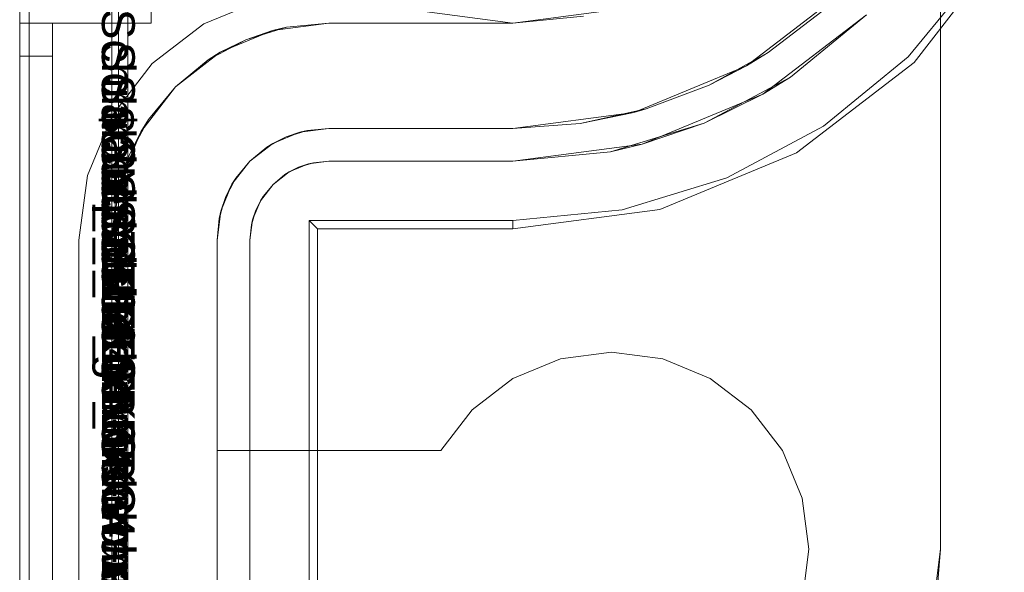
# Model space of a CAD drawing. Extents: x -743 to 300, y 62 to 1112.
# Tile 154 of 179: x 165.912 to 166.146, y 608.844 to 608.975. Entities that reach past the tile are written whole.
import ezdxf

# ---------------------------------------------------------------- set-up
doc = ezdxf.new("R2010")
doc.units = 0
doc.layers.get('0').update_dxf_attribs({"lineweight": 13})
doc.layers.add('AM_6-A06CPVAXL0', color=2, linetype='Continuous', lineweight=35, true_color=0xffff00)
doc.styles.get("Standard").update_dxf_attribs({"font": 'ARIALN.TTF'})

# ---------------------------------------------------------------- blocks, each defined once
blk = doc.blocks.new('Referenz-A06CPVAYL0')
at = {"color": 9, "linetype": 'ByBlock', "lineweight": 13, "ltscale": 0.13, "true_color": 0xc1c9c4}
for p, q in [((165.91216, 609.05991), (165.91216, 606.48178)), ((165.91216, 606.48178), (165.91216, 609.05991)), ((165.93404, 606.48178), (165.93404, 609.05991)), ((165.93404, 609.05991), (165.93404, 608.92241)), ((165.9356, 608.00522), (165.9356, 609.05991)), ((166.13091, 609.01527), (166.13091, 608.84897)), ((166.13091, 608.84897), (166.13091, 609.00111)), ((165.91216, 608.98004), (165.91216, 608.97397)), ((165.91216, 608.97397), (165.91216, 608.98004)), ((165.94341, 608.97397), (165.94341, 608.98004)), ((165.94341, 608.97397), (165.94341, 608.98004)), ((166.10779, 608.98146), (166.08482, 608.96383)), ((166.05159, 608.9769), (166.02935, 608.97397)), ((166.02935, 608.97397), (166.04611, 608.97562)), ((166.08999, 608.96701), (166.10274, 608.97672)), ((165.91216, 608.97397), (165.91216, 608.97382)), ((165.91607, 608.97397), (165.91216, 608.97397)), ((165.91216, 608.97397), (165.91997, 608.97397)), ((165.91216, 608.97397), (165.91216, 607.77084)), ((165.91216, 608.97397), (165.91216, 608.97397)), ((165.91607, 608.97397), (165.91216, 608.97397)), ((165.91216, 608.9737), (165.91216, 608.97397)), ((165.91216, 607.77084), (165.91216, 608.97397)), ((165.91216, 608.97397), (165.91997, 608.97397)), ((165.91216, 608.97382), (165.91216, 608.97338)), ((165.91216, 608.97292), (165.91216, 608.9737)), ((165.91216, 608.97338), (165.91216, 608.97265)), ((165.91216, 608.97168), (165.91216, 608.97292)), ((165.91216, 608.97265), (165.91216, 608.97168)), ((165.91997, 608.97397), (165.91607, 608.97397)), ((165.91997, 608.97397), (165.91607, 608.97397)), ((165.91997, 608.97382), (165.91997, 608.97397)), ((165.91997, 608.97397), (165.94341, 608.97397)), ((165.91997, 607.77084), (165.91997, 608.97397)), ((165.91997, 608.97397), (165.91997, 608.97397)), ((165.91997, 608.97382), (165.91997, 608.97397)), ((165.91997, 608.97397), (165.91997, 608.97397)), ((165.91997, 608.97397), (165.94341, 608.97397)), ((165.91997, 608.97397), (165.91997, 607.77084)), ((165.91997, 608.97338), (165.91997, 608.97382)), ((165.91997, 608.97338), (165.91997, 608.97382)), ((165.91997, 608.97265), (165.91997, 608.97338)), ((165.91997, 608.97265), (165.91997, 608.97338)), ((165.91997, 608.97168), (165.91997, 608.97265)), ((165.91997, 608.97168), (165.91997, 608.97265)), ((165.94341, 608.97397), (165.94341, 608.97397)), ((165.96587, 608.97004), (165.97554, 608.97298)), ((165.9856, 608.97397), (165.97225, 608.97221)), ((165.97554, 608.97298), (165.97225, 608.97221)), ((165.97554, 608.97298), (165.9856, 608.97397)), ((165.9856, 608.97397), (165.97554, 608.97298)), ((166.02935, 608.97397), (165.9856, 608.97397)), ((165.9856, 608.97397), (165.99885, 608.97397)), ((165.9856, 608.97397), (165.9856, 608.97397)), ((165.99885, 608.97397), (166.0138, 608.97397)), ((166.0138, 608.97397), (166.02935, 608.97397)), ((166.02935, 608.97397), (166.02935, 608.97397)), ((165.91216, 608.97168), (165.91216, 608.9705)), ((165.91216, 608.97006), (165.91216, 608.97168)), ((165.91216, 608.9705), (165.91216, 608.96915)), ((165.91997, 608.9705), (165.91997, 608.97168)), ((165.91997, 608.9705), (165.91997, 608.97168)), ((165.91997, 608.96915), (165.91997, 608.9705)), ((165.91997, 608.96915), (165.91997, 608.9705)), ((165.97225, 608.97221), (165.95982, 608.96706)), ((165.97225, 608.97221), (165.96587, 608.97004)), ((165.91216, 608.96818), (165.91216, 608.97006)), ((165.91216, 608.96915), (165.91216, 608.96768)), ((165.91216, 608.96616), (165.91216, 608.96818)), ((165.91997, 608.96768), (165.91997, 608.96915)), ((165.91997, 608.96768), (165.91997, 608.96915)), ((165.95695, 608.96528), (165.96587, 608.97004)), ((165.96587, 608.97004), (165.95982, 608.96706)), ((165.91216, 608.96768), (165.91216, 608.96616)), ((165.91216, 608.96616), (165.91607, 608.96616)), ((165.91216, 608.96616), (165.91216, 607.77084)), ((165.91607, 608.96616), (165.91216, 608.96616)), ((165.91216, 606.57553), (165.91216, 608.96616)), ((165.91607, 608.96616), (165.91997, 608.96616)), ((165.91997, 608.96616), (165.91607, 608.96616)), ((165.91997, 608.96616), (165.91997, 608.96768)), ((165.91997, 608.96616), (165.91997, 608.96768)), ((165.91997, 607.77084), (165.91997, 608.96616)), ((165.91997, 606.57553), (165.91997, 608.96616)), ((165.95982, 608.96706), (165.94914, 608.95887)), ((165.95982, 608.96706), (165.95695, 608.96528)), ((166.08999, 608.96701), (166.07598, 608.95924)), ((166.08482, 608.96383), (166.08999, 608.96701)), ((165.94914, 608.95887), (165.95695, 608.96528)), ((165.95695, 608.96528), (165.94914, 608.95887)), ((166.08482, 608.96383), (166.05806, 608.95275)), ((166.07598, 608.95924), (166.08482, 608.96383)), ((165.94914, 608.95887), (165.94094, 608.94819)), ((165.94273, 608.95105), (165.94914, 608.95887)), ((165.94914, 608.95887), (165.94273, 608.95105)), ((166.06098, 608.95358), (166.07598, 608.95924)), ((166.05806, 608.95275), (166.02935, 608.94897)), ((166.06098, 608.95358), (166.04533, 608.95013)), ((166.04533, 608.95013), (166.05806, 608.95275)), ((166.05806, 608.95275), (166.06098, 608.95358)), ((165.93796, 608.94214), (165.94273, 608.95105)), ((165.94273, 608.95105), (165.94094, 608.94819)), ((166.02935, 608.94897), (166.04533, 608.95013)), ((166.04533, 608.95013), (166.02935, 608.94897)), ((165.94094, 608.94819), (165.93579, 608.93575)), ((165.94094, 608.94819), (165.93796, 608.94214)), ((165.97232, 608.94541), (165.97872, 608.94806)), ((165.97543, 608.94695), (165.97232, 608.94541)), ((165.97339, 608.94586), (165.97543, 608.94695)), ((165.97872, 608.94806), (165.97543, 608.94695)), ((165.97543, 608.94695), (165.97765, 608.94762)), ((165.97765, 608.94762), (165.97942, 608.94816)), ((165.97872, 608.94806), (165.9856, 608.94897)), ((165.98042, 608.94846), (165.97872, 608.94806)), ((165.97942, 608.94816), (165.98042, 608.94846)), ((165.9856, 608.94897), (165.98042, 608.94846)), ((165.9856, 608.94897), (166.02935, 608.94897)), ((166.02935, 608.94897), (165.9856, 608.94897)), ((165.9856, 608.94897), (165.9856, 608.94897)), ((166.02935, 608.94897), (166.02935, 608.94897)), ((165.96682, 608.94119), (165.97232, 608.94541)), ((165.97084, 608.94449), (165.96682, 608.94119)), ((165.97232, 608.94541), (165.97084, 608.94449)), ((165.97084, 608.94449), (165.97176, 608.94499)), ((165.97176, 608.94499), (165.97339, 608.94586)), ((165.93503, 608.93247), (165.93796, 608.94214)), ((165.93796, 608.94214), (165.93579, 608.93575)), ((165.96259, 608.93569), (165.96682, 608.94119)), ((165.96682, 608.94119), (165.96351, 608.93716)), ((165.93579, 608.93575), (165.93404, 608.92241)), ((165.93579, 608.93575), (165.93503, 608.93247)), ((165.95994, 608.92928), (165.96259, 608.93569)), ((165.96259, 608.93569), (165.96106, 608.93257)), ((165.96215, 608.93462), (165.96302, 608.93624)), ((165.96351, 608.93716), (165.96259, 608.93569)), ((165.96302, 608.93624), (165.96351, 608.93716)), ((165.96106, 608.93257), (165.96215, 608.93462)), ((165.93404, 608.92241), (165.93503, 608.93247)), ((165.93503, 608.93247), (165.93404, 608.92241)), ((165.96106, 608.93257), (165.95994, 608.92928)), ((165.96038, 608.93035), (165.96106, 608.93257)), ((165.95904, 608.92241), (165.95994, 608.92928)), ((165.95994, 608.92928), (165.95955, 608.92759)), ((165.95955, 608.92759), (165.95985, 608.92859)), ((165.95985, 608.92859), (165.96038, 608.93035)), ((165.95955, 608.92759), (165.95904, 608.92241)), ((165.93404, 608.92241), (165.93404, 606.61928)), ((165.93404, 608.92241), (165.93404, 608.92241)), ((165.95904, 606.61928), (165.95904, 608.92241)), ((165.95904, 608.92241), (165.95904, 608.87241)), ((165.95904, 608.92241), (165.95904, 608.92241)), ((166.05279, 608.89584), (166.04065, 608.89425)), ((166.04065, 608.89425), (166.05279, 608.89584)), ((166.06492, 608.89425), (166.05279, 608.89584)), ((166.05279, 608.89584), (166.06492, 608.89425)), ((166.04065, 608.89425), (166.02935, 608.88956)), ((166.02935, 608.88956), (166.04065, 608.89425)), ((166.07622, 608.88956), (166.06492, 608.89425)), ((166.06492, 608.89425), (166.07622, 608.88956)), ((166.02935, 608.88956), (166.01964, 608.88212)), ((166.01964, 608.88212), (166.02935, 608.88956)), ((166.08593, 608.88212), (166.07622, 608.88956)), ((166.07622, 608.88956), (166.08593, 608.88212)), ((166.01964, 608.88212), (166.01219, 608.87241)), ((166.01219, 608.87241), (166.01964, 608.88212)), ((166.09338, 608.87241), (166.08593, 608.88212)), ((166.08593, 608.88212), (166.09338, 608.87241)), ((165.95904, 608.87241), (165.95904, 608.82553)), ((166.01219, 608.87241), (165.95904, 608.87241)), ((165.95904, 608.87241), (166.01219, 608.87241)), ((165.95904, 608.87241), (165.95904, 608.87241)), ((166.01219, 608.87241), (166.01219, 608.87241)), ((166.09806, 608.8611), (166.09338, 608.87241)), ((166.09338, 608.87241), (166.09806, 608.8611)), ((166.09966, 608.84897), (166.09806, 608.8611)), ((166.09806, 608.8611), (166.09966, 608.84897)), ((166.09806, 608.83684), (166.09966, 608.84897)), ((166.09966, 608.84897), (166.09806, 608.83684)), ((166.13091, 608.84897), (166.12849, 608.82966)), ((166.12996, 608.83682), (166.13091, 608.84897)), ((166.13091, 608.84897), (166.13091, 608.84897))]:
    blk.add_line(p, q, dxfattribs=at)
at = {"color": 251, "linetype": 'ByBlock', "lineweight": 13, "ltscale": 0.13, "true_color": 0x636363}
for p, q in [((165.91216, 609.05991), (165.91216, 606.48178)), ((165.93785, 609.05991), (165.93785, 606.48178)), ((165.91441, 609.04403), (165.91441, 606.49897)), ((166.12466, 608.9646), (166.14608, 608.99251)), ((166.12326, 608.96599), (166.13978, 608.98612)), ((165.95591, 608.97383), (165.97023, 608.97976)), ((165.97023, 608.97976), (165.95591, 608.97383)), ((166.00711, 608.9769), (166.02935, 608.97397)), ((166.02935, 608.97397), (166.05159, 608.9769)), ((166.11332, 608.97594), (166.08872, 608.95707)), ((166.09532, 608.96117), (166.11332, 608.97594)), ((165.94361, 608.96439), (165.95591, 608.97383)), ((165.95591, 608.97383), (165.94361, 608.96439)), ((166.10313, 608.94948), (166.12326, 608.96599)), ((165.93418, 608.95209), (165.94361, 608.96439)), ((165.94361, 608.96439), (165.93418, 608.95209)), ((166.09674, 608.94318), (166.12466, 608.9646)), ((166.09532, 608.96117), (166.07479, 608.9502)), ((166.08872, 608.95707), (166.09532, 608.96117)), ((166.08872, 608.95707), (166.06008, 608.9452)), ((166.07479, 608.9502), (166.08872, 608.95707)), ((165.92825, 608.93777), (165.93418, 608.95209)), ((165.93418, 608.95209), (165.92825, 608.93777)), ((166.07479, 608.9502), (166.05252, 608.94344)), ((166.06008, 608.9452), (166.07479, 608.9502)), ((166.08017, 608.9372), (166.10313, 608.94948)), ((166.06008, 608.9452), (166.02935, 608.94116)), ((166.05252, 608.94344), (166.06008, 608.9452)), ((166.02935, 608.94116), (166.05252, 608.94344)), ((166.06423, 608.92971), (166.09674, 608.94318)), ((165.97518, 608.938), (165.97842, 608.93973)), ((165.97622, 608.93865), (165.98075, 608.94052)), ((165.97842, 608.93973), (165.97622, 608.93865)), ((165.97842, 608.93973), (165.98194, 608.9408)), ((165.98075, 608.94052), (165.97842, 608.93973)), ((165.98075, 608.94052), (165.9856, 608.94116)), ((165.98194, 608.9408), (165.98075, 608.94052)), ((165.9856, 608.94116), (165.98194, 608.9408)), ((165.98194, 608.9408), (165.9856, 608.94116)), ((165.9856, 608.94116), (166.02935, 608.94116)), ((166.02935, 608.94116), (165.9856, 608.94116)), ((165.9856, 608.94116), (165.9856, 608.94116)), ((166.02935, 608.94116), (166.02935, 608.94116)), ((165.92622, 608.92241), (165.92825, 608.93777)), ((165.92825, 608.93777), (165.92622, 608.92241)), ((165.97234, 608.93567), (165.97622, 608.93865)), ((165.97518, 608.938), (165.97234, 608.93567)), ((165.97234, 608.93567), (165.97518, 608.938)), ((165.97622, 608.93865), (165.97518, 608.938)), ((165.96936, 608.93178), (165.97234, 608.93567)), ((165.97234, 608.93567), (165.97001, 608.93282)), ((165.97001, 608.93282), (165.97234, 608.93567)), ((166.05526, 608.92965), (166.08017, 608.9372)), ((165.96828, 608.92958), (165.97001, 608.93282)), ((165.97001, 608.93282), (165.96936, 608.93178)), ((165.96749, 608.92726), (165.96936, 608.93178)), ((165.96936, 608.93178), (165.96828, 608.92958)), ((165.96721, 608.92607), (165.96828, 608.92958)), ((165.96828, 608.92958), (165.96749, 608.92726)), ((166.02935, 608.92512), (166.06423, 608.92971)), ((166.02935, 608.92709), (166.05526, 608.92965)), ((165.96685, 608.92241), (165.96749, 608.92726)), ((165.96721, 608.92607), (165.96685, 608.92241)), ((165.96685, 608.92241), (165.96721, 608.92607)), ((165.96749, 608.92726), (165.96721, 608.92607)), ((165.98091, 608.92709), (166.02935, 608.92709)), ((165.98289, 608.92512), (165.98091, 608.92709)), ((165.98091, 606.61459), (165.98091, 608.92709)), ((166.02935, 608.92709), (166.02935, 608.92512)), ((165.98289, 608.92512), (166.02935, 608.92512)), ((165.98289, 606.61657), (165.98289, 608.92512)), ((165.92622, 608.92241), (165.92622, 608.92241)), ((165.92622, 606.61928), (165.92622, 608.92241)), ((165.92622, 608.92241), (165.92622, 606.61928)), ((165.96685, 606.61928), (165.96685, 608.92241)), ((165.96685, 608.92241), (165.96685, 606.61928)), ((165.96685, 608.92241), (165.96685, 608.92241))]:
    blk.add_line(p, q, dxfattribs=at)
at = {"layer": 'AM_6-A06CPVAXL0', "linetype": 'ByBlock', "ltscale": 0.35, "char_height": 0.0078125, "attachment_point": 1, "rotation": 270}
for s, insert in [('{\\fArial;Schraube_TK34mm-schwarz}', (165.9395, 608.97738)), ('{\\fArial;Schraube_TK34mm-schwarz}', (165.9395, 608.96956)), ('{\\fArial;Schraube_TK34mm-schwarz}', (165.9395, 608.96175)), ('{\\fArial;$CNSORDERNO.}', (165.9395, 608.95405)), ('{\\fArial;Schraube_TK34mm-schwarz}', (165.9395, 608.94613)), ('{\\fArial;Spelsberg}', (165.9395, 608.93831)), ('{\\fArial;Schraube_TK34mm-schwarz}', (165.9395, 608.9305)), ('{\\fArial;SPELSBERG}', (165.9395, 608.92269)), ('{\\fArial;1}', (165.9395, 608.91419))]:
    blk.add_mtext(s, dxfattribs=dict(at, insert=insert))

msp = doc.modelspace()

# ---------------------------------------------------------------- block references
at = {"color": 8, "lineweight": 25, "ltscale": 0.25, "true_color": 0x808080}
msp.add_blockref('Referenz-A06CPVAYL0', (0, 0), dxfattribs=at)

doc.saveas('drawing.dxf')
